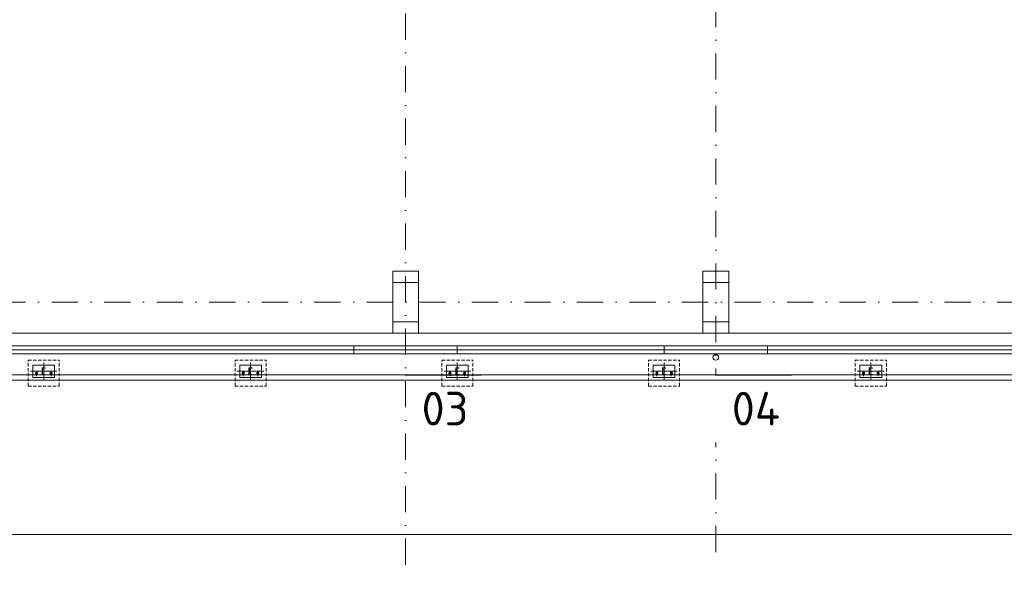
# Model space of a CAD drawing. Header units: millimetres. Extents: x -916886 to 3713765, y -2985421 to 1675785.
# Tile 12 of 256: x 832597 to 851645, y -5656 to 5465. Entities that reach past the tile are written whole.
import ezdxf
from ezdxf import colors
from ezdxf.entities.mleader import LeaderData, LeaderLine
from ezdxf.enums import TextEntityAlignment as Align
from ezdxf.math import Vec2, Vec3

# ---------------------------------------------------------------- set-up
doc = ezdxf.new("R2010")
doc.units = ezdxf.units.MM
for name, pattern in [('AM_DIN_G_W050', [13.75, 9.75, -1.5, 1, -1.5]), ('DASHDOT', [25.4, 12.7, -6.35, 0, -6.35]), ('HIDDEN', [9.525, 6.35, -3.175])]:
    doc.linetypes.add(name, pattern=pattern)
doc.layers.get('Defpoints').update_dxf_attribs({"color": 8})
doc.layers.add('A99_N_kce-pohl', color=1, linetype='Continuous', lineweight=9)
doc.layers.add('A99_N_txt-popis-50 @ 200', color=240, linetype='Continuous', lineweight=9)
doc.styles.add('A99_popis', font='isocpeur.ttf')
doc.styles.add('ad_popis 100', font='isocpeur.ttf', dxfattribs={"height": 200})
doc.styles.add('Popis', font='arial.ttf')
doc.linetypes.add('IZOLACE', pattern='A,0.00254,-2.54,[134,ltypeshp.shx,S=2.54,R=0,X=-2.54,Y=0],-5.08,[134,ltypeshp.shx,S=2.54,R=180,X=2.54,Y=0],-2.54', length=10.16254)

# ---------------------------------------------------------------- blocks, each defined once
blk = doc.blocks.new('*U109')
for p, q in [((0, -140), (0, 0)), ((60, 0), (0, 0)), ((60, -3), (60, 0)), ((60, -140), (0, -140)), ((7, -119), (7, -21)), ((16, -11), (55, -8)), ((55, -132), (16, -129)), ((60, -140), (60, -137))]:
    blk.add_line(p, q)
for centre, radius, start, end in [((17, -21), 10, 94.5739, 180), ((17, -119), 10, 180, 265.4261), ((55, -3), 5, 274.5739, 0), ((55, -137), 5, 0, 85.4261)]:
    blk.add_arc(centre, radius, start, end)
at = {"layer": 'Defpoints', "color": 221, "style": 'Popis'}
blk.add_attdef('VELIKOST_PROFILU', text='', height=5, dxfattribs=at).set_placement((36, 12), align=Align.BOTTOM_LEFT)

msp = doc.modelspace()

# ---------------------------------------------------------------- leaders
at = {"layer": 'A99_N_txt-popis-50 @ 200', "lineweight": 9}
ml = msp.add_multileader_mtext('Standard', dxfattribs=at)
ml.set_content('\\A1;{\\C256;výměna stávajících sekčních vrat za nová  }', color=1, style='A99_popis')
ml.set_leader_properties(color=256, linetype='ByLayer', lineweight=-1)
ml.build(insert=Vec2(0, 0))
ml.multileader.update_dxf_attribs({"dogleg_length": 6.4, "arrow_head_size": 200, "scale": 200})
ctx = ml.context
ctx.base_point, ctx.scale, ctx.char_height, ctx.arrow_head_size, ctx.landing_gap_size, ctx.plane_origin = Vec3(2700, 5010), 200, 400, 200, 400, Vec3(2512.5, -3085)
notes = []
notes.append((ctx, [(0, (1, 1, 0), (1420, 5010), (1, 0), 1280, [(0, [(-175, 5010)], 0, [])])]))
ctx.mtext.insert, ctx.mtext.width, ctx.mtext.flow_direction = Vec3(3100, 5210.2), 5995, 5
ml = msp.add_multileader_mtext('Standard', dxfattribs=at)
ml.set_content('\\A1;{\\C256;výměna vrat}', color=1, style='A99_popis')
ml.set_leader_properties(color=256, linetype='ByLayer', lineweight=-1)
ml.build(insert=Vec2(0, 0))
ml.multileader.update_dxf_attribs({"dogleg_length": 1, "arrow_head_size": 200, "scale": 200})
ctx = ml.context
ctx.base_point, ctx.scale, ctx.char_height, ctx.arrow_head_size, ctx.landing_gap_size, ctx.plane_origin = Vec3(300930, 4010), 200, 400, 200, 250, Vec3(303735, -5025.8)
notes.append((ctx, [(0, (1, 1, 0), (300285, 4010), (1, 0), 645, [(0, [(299765, 4010)], 0, [])])]))
ctx.mtext.insert, ctx.mtext.width, ctx.mtext.defined_height, ctx.mtext.flow_direction = Vec3(301180, 4270), 3255, 1693.3, 5
ctx.mtext.has_bg_fill, ctx.mtext.bg_color, ctx.mtext.bg_scale_factor, ctx.mtext.bg_transparency, ctx.mtext.use_window_bg_color = 1, -1073741824, 1, 0, 1
ml = msp.add_multileader_mtext('Standard', dxfattribs=at)
ml.set_content('\\A1;{\\C256;demontáž stěnových panelů PUR, tl.40mm, včetně výplní otvorů a klempířských výrobků}', color=1, style='A99_popis')
ml.set_leader_properties(color=256, linetype='ByLayer', lineweight=-1)
ml.build(insert=Vec2(0, 0))
ml.multileader.update_dxf_attribs({"dogleg_length": 1, "arrow_head_size": 300, "scale": 200})
ctx = ml.context
ctx.base_point, ctx.scale, ctx.char_height, ctx.arrow_head_size, ctx.landing_gap_size, ctx.plane_origin = Vec3(301405, -3355), 200, 500, 300, 250, Vec3(314625, -10211)
notes.append((ctx, [(1, (1, 1, 0), (317590, -3355), (-1, 0), 585, [(0, [(317590, -890)], 0, [])])]))
ctx.mtext.insert, ctx.mtext.width, ctx.mtext.flow_direction = Vec3(301655, -3030), 15225, 5
ctx.mtext.has_bg_fill, ctx.mtext.bg_color, ctx.mtext.bg_scale_factor, ctx.mtext.bg_transparency, ctx.mtext.use_window_bg_color = 1, -1073741824, 1, 0, 1
ml = msp.add_multileader_mtext('Standard', dxfattribs=at)
ml.set_content('\\A1;{\\C256;demontáž oplocení}', color=1, style='A99_popis')
ml.set_leader_properties(color=256, linetype='ByLayer', lineweight=-1)
ml.build(insert=Vec2(0, 0))
ml.multileader.update_dxf_attribs({"dogleg_length": 1, "arrow_head_size": 300, "scale": 200})
ctx = ml.context
ctx.base_point, ctx.scale, ctx.char_height, ctx.arrow_head_size, ctx.landing_gap_size, ctx.plane_origin = Vec3(403660, -5325), 200, 500, 300, 250, Vec3(407330, -12791)
notes.append((ctx, [(1, (1, 1, 0), (410295, -5325), (-1, 0), 585, [(0, [(410295, -4500)], 0, [])])]))
ctx.mtext.insert, ctx.mtext.width, ctx.mtext.defined_height, ctx.mtext.flow_direction = Vec3(403910, -5000), 5760, 2293.3, 5
ctx.mtext.has_bg_fill, ctx.mtext.bg_color, ctx.mtext.bg_scale_factor, ctx.mtext.bg_transparency, ctx.mtext.use_window_bg_color = 1, -1073741824, 1, 0, 1
for ctx, leaders in notes:
    for number, flags, end, landing, length, lines in leaders:
        leader = LeaderData()
        leader.index, (leader.has_last_leader_line, leader.has_dogleg_vector, leader.attachment_direction) = number, flags
        leader.last_leader_point, leader.dogleg_vector, leader.dogleg_length = Vec3(end), Vec3(landing), length
        for number, points, colour, breaks in lines:
            line = LeaderLine()
            line.index, line.vertices, line.color, line.breaks = number, Vec3.list(points), colors.encode_raw_color(colour), breaks
            leader.lines.append(line)
        ctx.leaders.append(leader)

# ---------------------------------------------------------------- next in the draw order: leaders
ml = msp.add_multileader_mtext('Standard', dxfattribs=at)
ml.set_content('\\A1;{\\C256;demontáž stěnových panelů PUR, tl.40mm, včetně výplní otvorů a klempířských výrobků}', color=1, style='A99_popis')
ml.set_leader_properties(color=256, linetype='ByLayer', lineweight=-1)
ml.build(insert=Vec2(0, 0))
ml.multileader.update_dxf_attribs({"dogleg_length": 1, "arrow_head_size": 300, "scale": 200})
ctx = ml.context
ctx.base_point, ctx.scale, ctx.char_height, ctx.arrow_head_size, ctx.landing_gap_size, ctx.plane_origin = Vec3(394110, -2745), 200, 500, 300, 250, Vec3(407330, -10211)
notes = []
notes.append((ctx, [(1, (1, 1, 0), (410295, -2745), (-1, 0), 585, [(0, [(410295, -890)], 0, [])])]))
ctx.mtext.insert, ctx.mtext.width, ctx.mtext.defined_height, ctx.mtext.flow_direction = Vec3(394360, -2420), 15225, 2293.3, 5
ctx.mtext.has_bg_fill, ctx.mtext.bg_color, ctx.mtext.bg_scale_factor, ctx.mtext.bg_transparency, ctx.mtext.use_window_bg_color = 1, -1073741824, 1, 0, 1
for ctx, leaders in notes:
    for number, flags, end, landing, length, lines in leaders:
        leader = LeaderData()
        leader.index, (leader.has_last_leader_line, leader.has_dogleg_vector, leader.attachment_direction) = number, flags
        leader.last_leader_point, leader.dogleg_vector, leader.dogleg_length = Vec3(end), Vec3(landing), length
        for number, points, colour, breaks in lines:
            line = LeaderLine()
            line.index, line.vertices, line.color, line.breaks = number, Vec3.list(points), colors.encode_raw_color(colour), breaks
            leader.lines.append(line)
        ctx.leaders.append(leader)

# ---------------------------------------------------------------- next in the draw order: linework, layer by layer
at = {"layer": 'A99_N_kce-pohl', "color": 7, "linetype": 'AM_DIN_G_W050', "lineweight": 0, "ltscale": 2}
for points in [[(832922.5, -1431.4), (832922.5, -1328.9)], [(833202.5, -1431.4), (833202.5, -1328.9)], [(836922.5, -1431.4), (836922.5, -1328.9)], [(837202.5, -1431.4), (837202.5, -1328.9)], [(844922.5, -1431.4), (844922.5, -1328.9)], [(845202.5, -1431.4), (845202.5, -1328.9)], [(848922.5, -1431.4), (848922.5, -1328.9)], [(849202.5, -1431.4), (849202.5, -1328.9)], [(833318, -1340), (832807, -1340)], [(832895, -1380.2), (832950, -1380.2)], [(833230, -1380.2), (833175, -1380.2)], [(837318, -1340), (836807, -1340)], [(836895, -1380.2), (836950, -1380.2)], [(837230, -1380.2), (837175, -1380.2)], [(845318, -1340), (844807, -1340)], [(844895, -1380.2), (844950, -1380.2)], [(845230, -1380.2), (845175, -1380.2)], [(849318, -1340), (848807, -1340)], [(848895, -1380.2), (848950, -1380.2)], [(849230, -1380.2), (849175, -1380.2)]]:
    msp.add_lwpolyline(points, dxfattribs=at)
at = {"layer": 'A99_N_kce-pohl', "color": 7, "linetype": 'Continuous', "lineweight": 0}
for points in [[(832906.5, -1391), (832906.5, -1369.1)], [(832938.5, -1391), (832938.5, -1369.1)], [(833186.5, -1391), (833186.5, -1369.1)], [(833218.5, -1391), (833218.5, -1369.1)], [(836906.5, -1391), (836906.5, -1369.1)], [(836938.5, -1391), (836938.5, -1369.1)], [(837186.5, -1391), (837186.5, -1369.1)], [(837218.5, -1391), (837218.5, -1369.1)], [(844906.5, -1391), (844906.5, -1369.1)], [(844938.5, -1391), (844938.5, -1369.1)], [(845186.5, -1391), (845186.5, -1369.1)], [(845218.5, -1391), (845218.5, -1369.1)], [(848906.5, -1391), (848906.5, -1369.1)], [(848938.5, -1391), (848938.5, -1369.1)], [(849186.5, -1391), (849186.5, -1369.1)], [(849218.5, -1391), (849218.5, -1369.1)]]:
    msp.add_lwpolyline(points, dxfattribs=at)
at = {"layer": 'A99_N_kce-pohl', "color": 7, "linetype": 'HIDDEN', "lineweight": 5, "ltscale": 10}
for points in [[(832762.5, -1627), (833362.5, -1627)], [(836762.5, -1627), (837362.5, -1627)], [(844762.5, -1627), (845362.5, -1627)], [(848762.5, -1627), (849362.5, -1627)]]:
    msp.add_lwpolyline(points, dxfattribs=at)
at = {"layer": 'A99_N_kce-pohl', "color": 7, "linetype": 'Continuous', "lineweight": 0}
for centre, start, end in [((832922.5, -1369), 359.60769, 180.39231), ((832922.5, -1391.3), 178.90709, 1.09291), ((833202.5, -1369), 359.60769, 180.39231), ((833202.5, -1391.3), 178.90709, 1.09291), ((836922.5, -1369), 359.60769, 180.39231), ((836922.5, -1391.3), 178.90709, 1.09291), ((837202.5, -1369), 359.60769, 180.39231), ((837202.5, -1391.3), 178.90709, 1.09291), ((844922.5, -1369), 359.60769, 180.39231), ((844922.5, -1391.3), 178.90709, 1.09291), ((845202.5, -1369), 359.60769, 180.39231), ((845202.5, -1391.3), 178.90709, 1.09291), ((848922.5, -1369), 359.60769, 180.39231), ((848922.5, -1391.3), 178.90709, 1.09291), ((849202.5, -1369), 359.60769, 180.39231), ((849202.5, -1391.3), 178.90709, 1.09291)]:
    msp.add_arc(centre, 16, start, end, dxfattribs=at)

# ---------------------------------------------------------------- next in the draw order: block references
at = {"layer": 'A99_N_kce-pohl', "color": 7, "lineweight": 0}
for p in [(833032.5, -1270), (837032.5, -1270), (845032.5, -1270), (849032.5, -1270)]:
    msp.add_blockref('*U109', p, dxfattribs=at).add_auto_attribs({'VELIKOST_PROFILU': 'U140'})

# ---------------------------------------------------------------- next in the draw order: texts
at = {"layer": 'A99_N_kce-pohl', "color": 7, "lineweight": 0, "insert": (840372.5, -1737.5), "char_height": 650, "attachment_point": 1, "style": 'ad_popis 100', "bg_fill": 2}
msp.add_mtext_dynamic_manual_height_columns('03', width=832.5, gutter_width=1000, heights=[0], dxfattribs=at)

# ---------------------------------------------------------------- next in the draw order: leaders
at = {"layer": 'A99_N_txt-popis-50 @ 200', "lineweight": 9}
ml = msp.add_multileader_mtext('Standard', dxfattribs=at)
ml.set_content('\\A1;{\\C256;základ 600/500mm, úroveň -1,065m, prostý beton C16/20}', color=1, style='A99_popis')
ml.set_leader_properties(color=256, linetype='ByLayer', lineweight=-1)
ml.build(insert=Vec2(0, 0))
ml.multileader.update_dxf_attribs({"dogleg_length": 3.23, "arrow_head_size": 200, "scale": 200})
ctx = ml.context
ctx.base_point, ctx.scale, ctx.char_height, ctx.arrow_head_size, ctx.landing_gap_size, ctx.plane_origin = Vec3(21815, 2400), 200, 400, 200, 250, Vec3(27702.5, -7905.8)
notes = []
notes.append((ctx, [(0, (1, 1, 0), (21170, 2400), (1, 0), 645, [(0, [(21170, -1127)], 0, [])])]))
ctx.mtext.insert, ctx.mtext.width, ctx.mtext.defined_height, ctx.mtext.flow_direction = Vec3(22065, 2660), 8793.198, 8.47, 5
ctx.mtext.has_bg_fill, ctx.mtext.bg_color, ctx.mtext.bg_scale_factor, ctx.mtext.bg_transparency, ctx.mtext.use_window_bg_color = 1, -1073741824, 1, 0, 1
for ctx, leaders in notes:
    for number, flags, end, landing, length, lines in leaders:
        leader = LeaderData()
        leader.index, (leader.has_last_leader_line, leader.has_dogleg_vector, leader.attachment_direction) = number, flags
        leader.last_leader_point, leader.dogleg_vector, leader.dogleg_length = Vec3(end), Vec3(landing), length
        for number, points, colour, breaks in lines:
            line = LeaderLine()
            line.index, line.vertices, line.color, line.breaks = number, Vec3.list(points), colors.encode_raw_color(colour), breaks
            leader.lines.append(line)
        ctx.leaders.append(leader)

# ---------------------------------------------------------------- next in the draw order: linework, layer by layer
at = {"layer": 'A99_N_kce-pohl', "color": 7, "linetype": 'DASHDOT', "ltscale": 40}
msp.add_line((1003412.1, 0), (812462.5, 0), dxfattribs=at)
at = {"layer": 'A99_N_kce-pohl', "color": 7}
for p, q in [((828312.5, -600), (839812.5, -600)), ((840312.5, -600), (845812.5, -600)), ((846312.5, -600), (857812.5, -600))]:
    msp.add_line(p, q, dxfattribs=at)
at = {"layer": 'A99_N_kce-pohl', "color": 7, "linetype": 'Continuous'}
for p, q in [((839062.5, -850), (839062.5, -1000)), ((841062.5, -850), (841062.5, -1000)), ((845062.5, -850), (845062.5, -1000)), ((847062.5, -850), (847062.5, -1000))]:
    msp.add_line(p, q, dxfattribs=at)
at = {"layer": 'A99_N_kce-pohl', "color": 7, "linetype": 'Continuous', "lineweight": 20, "ltscale": 2}
for points in [[(840312.5, -600), (839812.5, -600), (839812.5, -380), (840312.5, -380)], [(846312.5, -600), (845812.5, -600), (845812.5, -380), (846312.5, -380)]]:
    msp.add_lwpolyline(points, close=True, dxfattribs=at)
at = {"layer": 'A99_N_kce-pohl', "color": 7, "linetype": 'IZOLACE', "lineweight": 0, "ltscale": 6}
msp.add_lwpolyline([(954930, -922.5), (815432.5, -925)], dxfattribs=at)
at = {"layer": 'A99_N_kce-pohl', "color": 7, "linetype": 'Continuous'}
for points in [[(839062.5, -850), (829062.5, -850)], [(839062.5, -850), (841062.5, -850)], [(841062.5, -850), (845062.5, -850)], [(845062.5, -850), (847062.5, -850)], [(857062.5, -850), (847062.5, -850)], [(839062.5, -1000), (829062.5, -1000)], [(839062.5, -1000), (841062.5, -1000)], [(841062.5, -1000), (845062.5, -1000)], [(845062.5, -1000), (847062.5, -1000)], [(857062.5, -1000), (847062.5, -1000)]]:
    msp.add_lwpolyline(points, dxfattribs=at)
at = {"layer": 'A99_N_kce-pohl', "color": 7, "linetype": 'HIDDEN', "lineweight": 5, "ltscale": 10}
for points in [[(832762.5, -1127), (833362.5, -1127)], [(832762.5, -1627), (832762.5, -1127)], [(833362.5, -1627), (833362.5, -1127)], [(836762.5, -1127), (837362.5, -1127)], [(836762.5, -1627), (836762.5, -1127)], [(837362.5, -1627), (837362.5, -1127)], [(840762.5, -1127), (841362.5, -1127)], [(840762.5, -1627), (840762.5, -1127)], [(841362.5, -1627), (841362.5, -1127)], [(844762.5, -1127), (845362.5, -1127)], [(844762.5, -1627), (844762.5, -1127)], [(845362.5, -1627), (845362.5, -1127)], [(848762.5, -1127), (849362.5, -1127)], [(848762.5, -1627), (848762.5, -1127)], [(849362.5, -1627), (849362.5, -1127)], [(840762.5, -1627), (841362.5, -1627)]]:
    msp.add_lwpolyline(points, dxfattribs=at)
at = {"layer": 'A99_N_kce-pohl', "color": 7, "linetype": 'Continuous', "lineweight": 5}
for points in [[(832852.5, -1340), (832852.5, -1460), (833272.5, -1460), (833272.5, -1220), (832852.5, -1220)], [(836852.5, -1340), (836852.5, -1460), (837272.5, -1460), (837272.5, -1220), (836852.5, -1220)], [(840852.5, -1340), (840852.5, -1460), (841272.5, -1460), (841272.5, -1220), (840852.5, -1220)], [(844852.5, -1340), (844852.5, -1460), (845272.5, -1460), (845272.5, -1220), (844852.5, -1220)], [(848852.5, -1340), (848852.5, -1460), (849272.5, -1460), (849272.5, -1220), (848852.5, -1220)]]:
    msp.add_lwpolyline(points, close=True, dxfattribs=at)
at = {"layer": 'A99_N_kce-pohl', "color": 7, "linetype": 'AM_DIN_G_W050', "lineweight": 0, "ltscale": 2}
for points in [[(833062.5, -1507.5), (833062.5, -1172.5)], [(837062.5, -1507.5), (837062.5, -1172.5)], [(840922.5, -1431.4), (840922.5, -1328.9)], [(841062.5, -1507.5), (841062.5, -1172.5)], [(841202.5, -1431.4), (841202.5, -1328.9)], [(845062.5, -1507.5), (845062.5, -1172.5)], [(849062.5, -1507.5), (849062.5, -1172.5)], [(841318, -1340), (840807, -1340)], [(840895, -1380.2), (840950, -1380.2)], [(841230, -1380.2), (841175, -1380.2)]]:
    msp.add_lwpolyline(points, dxfattribs=at)
at = {"layer": 'A99_N_kce-pohl', "color": 7, "linetype": 'Continuous', "lineweight": 0}
for points in [[(840906.5, -1391), (840906.5, -1369.1)], [(840938.5, -1391), (840938.5, -1369.1)], [(841186.5, -1391), (841186.5, -1369.1)], [(841218.5, -1391), (841218.5, -1369.1)]]:
    msp.add_lwpolyline(points, dxfattribs=at)
at = {"layer": 'A99_N_kce-pohl', "color": 7, "linetype": 'Continuous', "lineweight": 15}
msp.add_circle((846062.5, -1070), 55, dxfattribs=at)
at = {"layer": 'A99_N_kce-pohl', "color": 7, "linetype": 'Continuous', "lineweight": 0}
for centre, start, end in [((840922.5, -1369), 359.60769, 180.39231), ((840922.5, -1391.3), 178.90709, 1.09291), ((841202.5, -1369), 359.60769, 180.39231), ((841202.5, -1391.3), 178.90709, 1.09291)]:
    msp.add_arc(centre, 16, start, end, dxfattribs=at)

# ---------------------------------------------------------------- next in the draw order: block references
at = {"layer": 'A99_N_kce-pohl', "color": 7, "lineweight": 0}
msp.add_blockref('*U109', (841032.5, -1270), dxfattribs=at).add_auto_attribs({'VELIKOST_PROFILU': 'U140'})

# ---------------------------------------------------------------- next in the draw order: leaders
at = {"layer": 'A99_N_txt-popis-50 @ 200', "lineweight": 9}
ml = msp.add_multileader_mtext('Standard', dxfattribs=at)
ml.set_content('\\A1;{\\C256;sanace ŽB sloupů}', color=1, style='A99_popis')
ml.set_leader_properties(color=256, linetype='ByLayer', lineweight=-1)
ml.build(insert=Vec2(0, 0))
ml.multileader.update_dxf_attribs({"dogleg_length": 3.23, "arrow_head_size": 200, "scale": 200})
ctx = ml.context
ctx.base_point, ctx.scale, ctx.char_height, ctx.arrow_head_size, ctx.landing_gap_size, ctx.plane_origin = Vec3(42900, 2440), 200, 400, 200, 250, Vec3(47102.5, -8385.8)
notes = []
notes.append((ctx, [(0, (1, 1, 0), (42255, 2440), (1, 0), 645, [(0, [(42250, 620)], 0, [])])]))
ctx.mtext.insert, ctx.mtext.width, ctx.mtext.flow_direction = Vec3(43150, 2700), 4515, 5
ctx.mtext.has_bg_fill, ctx.mtext.bg_color, ctx.mtext.bg_scale_factor, ctx.mtext.bg_transparency, ctx.mtext.use_window_bg_color = 1, -1073741824, 1, 0, 1
for ctx, leaders in notes:
    for number, flags, end, landing, length, lines in leaders:
        leader = LeaderData()
        leader.index, (leader.has_last_leader_line, leader.has_dogleg_vector, leader.attachment_direction) = number, flags
        leader.last_leader_point, leader.dogleg_vector, leader.dogleg_length = Vec3(end), Vec3(landing), length
        for number, points, colour, breaks in lines:
            line = LeaderLine()
            line.index, line.vertices, line.color, line.breaks = number, Vec3.list(points), colors.encode_raw_color(colour), breaks
            leader.lines.append(line)
        ctx.leaders.append(leader)

# ---------------------------------------------------------------- next in the draw order: linework, layer by layer
at = {"layer": 'A99_N_kce-pohl', "color": 7, "linetype": 'DASHDOT', "ltscale": 40}
msp.add_line((846062.5, 139955), (846062.5, -5085), dxfattribs=at)
msp.add_lwpolyline([(840062.5, -5085), (840062.5, 105200)], dxfattribs=at)
at = {"layer": 'A99_N_kce-pohl', "color": 7, "linetype": 'Continuous', "ltscale": 2}
for points in [[(840312.5, -600), (839812.5, -600), (839812.5, 600), (840312.5, 600)], [(846312.5, -600), (845812.5, -600), (845812.5, 600), (846312.5, 600)]]:
    msp.add_lwpolyline(points, close=True, dxfattribs=at)
at = {"layer": 'A99_N_kce-pohl', "color": 7, "linetype": 'Continuous', "lineweight": 20, "ltscale": 2}
for points in [[(840312.5, 600), (839812.5, 600), (839812.5, 380), (840312.5, 380)], [(846312.5, 600), (845812.5, 600), (845812.5, 380), (846312.5, 380)]]:
    msp.add_lwpolyline(points, close=True, dxfattribs=at)

# ---------------------------------------------------------------- next in the draw order: texts
at = {"layer": 'A99_N_kce-pohl', "color": 7, "lineweight": 0, "insert": (846372.5, -1737.5), "char_height": 650, "attachment_point": 1, "style": 'ad_popis 100', "bg_fill": 2}
msp.add_mtext_dynamic_manual_height_columns('04', width=832.5, gutter_width=1000, heights=[0], dxfattribs=at)

# ---------------------------------------------------------------- next in the draw order: linework, layer by layer
at = {"layer": 'A99_N_kce-pohl', "color": 7, "linetype": 'Continuous', "lineweight": 0, "ltscale": 0.5}
msp.add_lwpolyline([(815412.5, -1000), (815412.5, -4500), (880062.5, -4500)], dxfattribs=at)
at = {"layer": 'A99_N_kce-pohl', "color": 7, "linetype": 'Continuous', "lineweight": 5, "ltscale": 0.5}
for points in [[(815412.5, -1110), (815563.6, -1510), (879862, -1510)], [(815506, -1074.7), (815632.7, -1410), (879862, -1410)]]:
    msp.add_lwpolyline(points, dxfattribs=at)

doc.saveas('drawing.dxf')
